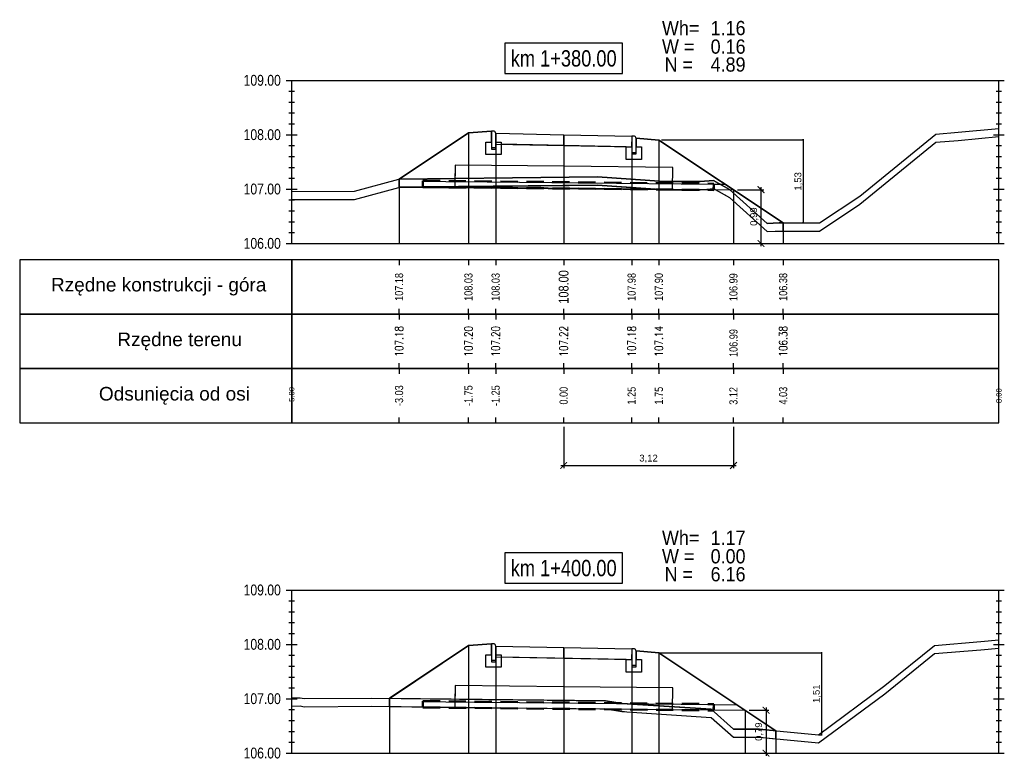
# Model space of a CAD drawing. Extents: x 7537626 to 7538805, y 5722894 to 5725486.
# Tile 77 of 105: x 7538520 to 7538539, y 5725469 to 5725482. Entities that reach past the tile are written whole.
import ezdxf

# ---------------------------------------------------------------- set-up
doc = ezdxf.new("R2010")
doc.units = 0
doc.header["$PDMODE"] = 35
doc.header["$PDSIZE"] = 0.3
doc.linetypes.add('HIDDEN', pattern=[9.525, 6.35, -3.175])
for name, color, linetype in [('C-DROGI-PROFILE', 7, 'Continuous'), ('C-DROGI-PROFILE-ETYKIETY', 7, 'Continuous'), ('C-DROGI-PRZEKROJE-ETYKIETY', 7, 'Continuous'), ('C-POPRZECZKA-przekrój', 2, 'Continuous'), ('C-POPRZECZKA-widok', 1, 'Continuous')]:
    doc.layers.add(name, color=color, linetype=linetype)
for name, color, linetype, true_color in [('C-humus', 7, 'Continuous', 0x003df5), ('C-Teren', 7, 'Continuous', 0x008521), ('poprzeczki', 7, 'Continuous', 0x0000d6)]:
    doc.layers.add(name, color=color, linetype=linetype, true_color=true_color)
for name, color, linetype, lineweight, plot in [('D-1.pow. hum.', 7, 'Continuous', 30, False), ('D-2.wykop', 30, 'Continuous', 30, False), ('D-3.nasyp', 4, 'Continuous', 30, False)]:
    doc.layers.add(name, color=color, linetype=linetype, lineweight=lineweight, plot=plot)
doc.layers.add('D-roboty-ziemne-opis', color=2, linetype='Continuous', lineweight=30)
doc.layers.add('Pom-plan', color=4, linetype='Continuous', plot=False)
doc.styles.add('2mm08', font='arial.ttf', dxfattribs={"width": 0.8})
doc.styles.add('opis_50', font='arial.ttf', dxfattribs={"height": 0.125})
doc.styles.get("Standard").update_dxf_attribs({"font": 'arial.ttf'})
doc.dimstyles.new('OPIS_50', dxfattribs={"dimscale": 0.5, "dimtxt": 0.125, "dimasz": 0.25, "dimexe": 0.1, "dimexo": 0.15, "dimgap": 0.1, "dimtad": 1, "dimzin": 0, "dimtxsty": 'opis_50', "dimblk": 'ARCHTICK', "dimcen": 0.15, "dimdle": 0.1, "dimaunit": 2, "dimadec": 4, "dimazin": 0, "dimtfac": 1, "dimtmove": 0, "dimatfit": 3, "dimfxl": 1, "dimarcsym": 0})

# ---------------------------------------------------------------- blocks, each defined once
blk = doc.blocks.new('_ArchTick')
at = {"color": 0, "linetype": 'ByBlock', "const_width": 0.15}
blk.add_lwpolyline([(-0.5, -0.5), (0.5, 0.5)], dxfattribs=at)
blk = doc.blocks.new('*D9')
at = {"layer": 'Defpoints', "color": 0, "transparency": 16777216}
for p in [(7538532.256, 5725479.942), (7538534.434, 5725478.415), (7538534.877, 5725478.415)]:
    blk.add_point(p, dxfattribs=at)
at = {"layer": 'poprzeczki', "color": 0, "lineweight": -2, "transparency": 16777216}
for p, q in [((7538532.271, 5725479.942), (7538534.887, 5725479.942)), ((7538534.877, 5725479.952), (7538534.877, 5725478.405)), ((7538534.449, 5725478.415), (7538534.887, 5725478.415))]:
    blk.add_line(p, q, dxfattribs=at)
at = {"layer": 'poprzeczki', "color": 0, "lineweight": -2, "transparency": 16777216, "xscale": 0.025, "yscale": 0.025, "zscale": 0.025}
for p, rotation in [((7538534.877, 5725479.942), 90), ((7538534.877, 5725478.415), 270)]:
    blk.add_blockref('_ArchTick', p, dxfattribs=dict(at, rotation=rotation))
at = {"layer": 'poprzeczki', "color": 0, "transparency": 16777216, "insert": (7538534.792, 5725479.178), "char_height": 0.125, "attachment_point": 5, "rotation": 90, "style": 'opis_50'}
blk.add_mtext('1,53', dxfattribs=at)
blk = doc.blocks.new('*D10')
at = {"layer": 'Defpoints', "color": 0, "transparency": 16777216}
for p in [(7538532.225, 5725470.508), (7538535.157, 5725469), (7538535.215, 5725469)]:
    blk.add_point(p, dxfattribs=at)
at = {"layer": 'poprzeczki', "color": 0, "lineweight": -2, "transparency": 16777216}
for p, q in [((7538532.24, 5725470.508), (7538535.225, 5725470.508)), ((7538535.215, 5725470.518), (7538535.215, 5725468.99)), ((7538535.172, 5725469), (7538535.225, 5725469))]:
    blk.add_line(p, q, dxfattribs=at)
at = {"layer": 'poprzeczki', "color": 0, "lineweight": -2, "transparency": 16777216, "xscale": 0.025, "yscale": 0.025, "zscale": 0.025}
for p, rotation in [((7538535.215, 5725470.508), 90), ((7538535.215, 5725469), 270)]:
    blk.add_blockref('_ArchTick', p, dxfattribs=dict(at, rotation=rotation))
at = {"layer": 'poprzeczki', "color": 0, "transparency": 16777216, "insert": (7538535.13, 5725469.754), "char_height": 0.125, "attachment_point": 5, "rotation": 90, "style": 'opis_50'}
blk.add_mtext('1,51', dxfattribs=at)
blk = doc.blocks.new('geokrata')
at = {"layer": 'C-POPRZECZKA-przekrój', "color": 172, "linetype": 'HIDDEN', "lineweight": 50, "ltscale": 0.05, "true_color": 0x0000cc}
for p, q in [((7538464.885, 5725469.743), (7538470.234, 5725469.689)), ((7538464.887, 5725469.627), (7538470.233, 5725469.573))]:
    blk.add_line(p, q, dxfattribs=at)
at = {"layer": 'C-POPRZECZKA-przekrój', "color": 98, "linetype": 'Continuous', "lineweight": 30, "true_color": 0x006100}
for p, q in [((7538464.892, 5725469.735), (7538465.726, 5725469.726)), ((7538464.893, 5725469.635), (7538465.725, 5725469.626)), ((7538469.225, 5725469.591), (7538470.225, 5725469.581))]:
    blk.add_line(p, q, dxfattribs=at)
for points in [[(7538467.479, 5725470.009), (7538465.479, 5725470.029), (7538465.475, 5725469.629), (7538469.475, 5725469.589), (7538469.479, 5725469.989), (7538467.479, 5725470.009), (7538465.479, 5725470.029), (7538465.476, 5725469.729), (7538470.226, 5725469.681)], [(7538464.892, 5725469.735), (7538464.893, 5725469.635)], [(7538470.225, 5725469.581), (7538470.226, 5725469.681)]]:
    blk.add_lwpolyline(points, dxfattribs=at)
at = {"layer": 'C-POPRZECZKA-przekrój', "color": 172, "linetype": 'HIDDEN', "lineweight": 50, "ltscale": 0.05, "true_color": 0x0000cc}
for points in [[(7538464.885, 5725469.743), (7538464.887, 5725469.627)], [(7538470.233, 5725469.573), (7538470.234, 5725469.689)]]:
    blk.add_lwpolyline(points, dxfattribs=at)
blk = doc.blocks.new('*D228')
at = {"layer": 'Defpoints', "color": 0, "transparency": 16777216}
for p in [(7538533.596, 5725479.024), (7538534.103, 5725479.024), (7538533.596, 5725478.036)]:
    blk.add_point(p, dxfattribs=at)
at = {"layer": 'Pom-plan', "color": 0, "lineweight": -2, "transparency": 16777216}
for p, q in [((7538534.103, 5725477.986), (7538534.103, 5725479.074)), ((7538533.671, 5725479.024), (7538534.153, 5725479.024)), ((7538533.671, 5725478.036), (7538534.153, 5725478.036))]:
    blk.add_line(p, q, dxfattribs=at)
at = {"layer": 'Pom-plan', "color": 0, "lineweight": -2, "transparency": 16777216, "xscale": 0.125, "yscale": 0.125, "zscale": 0.125}
for p, rotation in [((7538534.103, 5725479.024), 90), ((7538534.103, 5725478.036), 270)]:
    blk.add_blockref('_ArchTick', p, dxfattribs=dict(at, rotation=rotation))
at = {"layer": 'Pom-plan', "color": 0, "transparency": 16777216, "insert": (7538533.978, 5725478.53), "char_height": 0.125, "attachment_point": 5, "rotation": 90, "style": 'opis_50'}
blk.add_mtext('0,99', dxfattribs=at)
blk = doc.blocks.new('*D229')
at = {"layer": 'Defpoints', "color": 0, "transparency": 16777216}
for p in [(7538530.475, 5725474.736), (7538533.596, 5725474.736), (7538533.596, 5725473.951)]:
    blk.add_point(p, dxfattribs=at)
at = {"layer": 'Pom-plan', "color": 0, "lineweight": -2, "transparency": 16777216}
for p, q in [((7538530.475, 5725474.661), (7538530.475, 5725473.901)), ((7538533.596, 5725474.661), (7538533.596, 5725473.901)), ((7538530.425, 5725473.951), (7538533.646, 5725473.951))]:
    blk.add_line(p, q, dxfattribs=at)
at = {"layer": 'Pom-plan', "color": 0, "lineweight": -2, "transparency": 16777216, "xscale": 0.125, "yscale": 0.125, "zscale": 0.125, "rotation": 180}
blk.add_blockref('_ArchTick', (7538530.475, 5725473.951), dxfattribs=at)
at = {"layer": 'Pom-plan', "color": 0, "lineweight": -2, "transparency": 16777216, "xscale": 0.125, "yscale": 0.125, "zscale": 0.125}
blk.add_blockref('_ArchTick', (7538533.596, 5725473.951), dxfattribs=at)
at = {"layer": 'Pom-plan', "color": 0, "transparency": 16777216, "insert": (7538532.035, 5725474.076), "char_height": 0.125, "attachment_point": 5, "style": 'opis_50'}
blk.add_mtext('3,12', dxfattribs=at)
blk = doc.blocks.new('*D231')
at = {"layer": 'Defpoints', "color": 0, "transparency": 16777216}
for p in [(7538533.812, 5725469.45), (7538533.812, 5725468.661), (7538534.195, 5725468.661)]:
    blk.add_point(p, dxfattribs=at)
at = {"layer": 'Pom-plan', "color": 0, "lineweight": -2, "transparency": 16777216}
for p, q in [((7538534.195, 5725469.5), (7538534.195, 5725468.611)), ((7538533.887, 5725469.45), (7538534.245, 5725469.45)), ((7538533.887, 5725468.661), (7538534.245, 5725468.661))]:
    blk.add_line(p, q, dxfattribs=at)
at = {"layer": 'Pom-plan', "color": 0, "lineweight": -2, "transparency": 16777216, "xscale": 0.125, "yscale": 0.125, "zscale": 0.125}
for p, rotation in [((7538534.195, 5725469.45), 90), ((7538534.195, 5725468.661), 270)]:
    blk.add_blockref('_ArchTick', p, dxfattribs=dict(at, rotation=rotation))
at = {"layer": 'Pom-plan', "color": 0, "transparency": 16777216, "insert": (7538534.069, 5725469.056), "char_height": 0.125, "attachment_point": 5, "rotation": 90, "style": 'opis_50'}
blk.add_mtext('0,79', dxfattribs=at)

msp = doc.modelspace()

# ---------------------------------------------------------------- linework, layer by layer
at = {"layer": 'C-DROGI-PROFILE', "color": 7, "linetype": 'Continuous', "lineweight": -3}
for p, q in [((7538527.45, 5725477.736), (7538527.45, 5725477.636)), ((7538528.725, 5725477.736), (7538528.725, 5725477.636)), ((7538529.225, 5725477.736), (7538529.225, 5725477.636)), ((7538530.475, 5725477.736), (7538530.475, 5725477.636)), ((7538531.725, 5725477.736), (7538531.725, 5725477.636)), ((7538532.225, 5725477.736), (7538532.225, 5725477.636)), ((7538533.596, 5725477.736), (7538533.596, 5725477.636)), ((7538534.51, 5725477.736), (7538534.51, 5725477.636)), ((7538527.45, 5725476.736), (7538527.45, 5725476.836)), ((7538527.45, 5725476.736), (7538527.45, 5725476.636)), ((7538528.725, 5725476.736), (7538528.725, 5725476.836)), ((7538528.725, 5725476.736), (7538528.725, 5725476.636)), ((7538529.225, 5725476.736), (7538529.225, 5725476.836)), ((7538529.225, 5725476.736), (7538529.225, 5725476.636)), ((7538530.475, 5725476.736), (7538530.475, 5725476.836)), ((7538530.475, 5725476.736), (7538530.475, 5725476.636)), ((7538531.725, 5725476.736), (7538531.725, 5725476.836)), ((7538531.725, 5725476.736), (7538531.725, 5725476.636)), ((7538532.225, 5725476.736), (7538532.225, 5725476.836)), ((7538532.225, 5725476.736), (7538532.225, 5725476.636)), ((7538533.596, 5725476.736), (7538533.596, 5725476.836)), ((7538533.596, 5725476.736), (7538533.596, 5725476.636)), ((7538534.51, 5725476.736), (7538534.51, 5725476.836)), ((7538534.51, 5725476.736), (7538534.51, 5725476.636)), ((7538527.45, 5725475.736), (7538527.45, 5725475.836)), ((7538528.725, 5725475.736), (7538528.725, 5725475.836)), ((7538529.225, 5725475.736), (7538529.225, 5725475.836)), ((7538530.475, 5725475.736), (7538530.475, 5725475.836)), ((7538531.725, 5725475.736), (7538531.725, 5725475.836)), ((7538532.225, 5725475.736), (7538532.225, 5725475.836)), ((7538533.596, 5725475.736), (7538533.596, 5725475.836)), ((7538534.51, 5725475.736), (7538534.51, 5725475.836)), ((7538527.45, 5725475.736), (7538527.45, 5725475.636)), ((7538528.725, 5725475.736), (7538528.725, 5725475.636)), ((7538529.225, 5725475.736), (7538529.225, 5725475.636)), ((7538530.475, 5725475.736), (7538530.475, 5725475.636)), ((7538531.725, 5725475.736), (7538531.725, 5725475.636)), ((7538532.225, 5725475.736), (7538532.225, 5725475.636)), ((7538533.596, 5725475.736), (7538533.596, 5725475.636)), ((7538534.51, 5725475.736), (7538534.51, 5725475.636)), ((7538527.45, 5725474.736), (7538527.45, 5725474.836)), ((7538528.725, 5725474.736), (7538528.725, 5725474.836)), ((7538529.225, 5725474.736), (7538529.225, 5725474.836)), ((7538530.475, 5725474.736), (7538530.475, 5725474.836)), ((7538531.725, 5725474.736), (7538531.725, 5725474.836)), ((7538532.225, 5725474.736), (7538532.225, 5725474.836)), ((7538533.596, 5725474.736), (7538533.596, 5725474.836)), ((7538534.51, 5725474.736), (7538534.51, 5725474.836))]:
    msp.add_line(p, q, dxfattribs=at)
at = {"layer": 'C-DROGI-PROFILE', "color": 1, "linetype": 'Continuous', "lineweight": -3}
for points in [[(7538525.475, 5725476.736), (7538525.475, 5725477.736), (7538520.475, 5725477.736), (7538520.475, 5725476.736)], [(7538525.475, 5725476.736), (7538538.475, 5725476.736), (7538538.475, 5725477.736), (7538525.475, 5725477.736)], [(7538525.475, 5725475.736), (7538525.475, 5725476.736), (7538520.475, 5725476.736), (7538520.475, 5725475.736)], [(7538525.475, 5725475.736), (7538538.475, 5725475.736), (7538538.475, 5725476.736), (7538525.475, 5725476.736)], [(7538525.475, 5725474.736), (7538525.475, 5725475.736), (7538520.475, 5725475.736), (7538520.475, 5725474.736)], [(7538525.475, 5725474.736), (7538538.475, 5725474.736), (7538538.475, 5725475.736), (7538525.475, 5725475.736)]]:
    msp.add_3dface(points, dxfattribs=at)
at = {"layer": 'C-DROGI-PRZEKROJE-ETYKIETY', "color": 1, "linetype": 'Continuous', "lineweight": -3}
for p, q in [((7538528.725, 5725480.068), (7538528.725, 5725478.036)), ((7538529.225, 5725480.062), (7538529.225, 5725478.036)), ((7538530.475, 5725480.037), (7538530.475, 5725478.036)), ((7538531.725, 5725480.012), (7538531.725, 5725478.036)), ((7538532.225, 5725479.938), (7538532.225, 5725478.036)), ((7538527.45, 5725479.218), (7538527.45, 5725478.036)), ((7538534.51, 5725478.415), (7538534.51, 5725478.036)), ((7538528.725, 5725470.638), (7538528.725, 5725468.661)), ((7538529.225, 5725470.631), (7538529.225, 5725468.661)), ((7538530.475, 5725470.606), (7538530.475, 5725468.661)), ((7538531.725, 5725470.581), (7538531.725, 5725468.661)), ((7538532.225, 5725470.508), (7538532.225, 5725468.661)), ((7538527.271, 5725469.668), (7538527.271, 5725468.661)), ((7538534.375, 5725469.074), (7538534.375, 5725468.661))]:
    msp.add_line(p, q, dxfattribs=at)
for points in [[(7538533.596, 5725479.024), (7538533.596, 5725478.036)], [(7538533.812, 5725469.45), (7538533.812, 5725468.661)]]:
    msp.add_lwpolyline(points, dxfattribs=at)
at = {"layer": 'C-humus'}
for p, q in [((7538537.725, 5725479.93), (7538538.475, 5725480.003)), ((7538535.916, 5725478.757), (7538537.319, 5725479.897)), ((7538537.319, 5725479.897), (7538537.725, 5725479.93)), ((7538526.631, 5725478.846), (7538527.442, 5725479.068)), ((7538527.442, 5725479.068), (7538531.094, 5725479.109)), ((7538531.094, 5725479.109), (7538532.323, 5725479.024)), ((7538532.323, 5725479.024), (7538532.981, 5725479.025)), ((7538532.981, 5725479.025), (7538533.229, 5725479.046)), ((7538533.229, 5725479.046), (7538533.525, 5725478.881)), ((7538533.525, 5725478.881), (7538534.213, 5725478.256)), ((7538525.475, 5725478.842), (7538526.631, 5725478.846)), ((7538535.175, 5725478.265), (7538535.916, 5725478.757)), ((7538534.213, 5725478.256), (7538534.434, 5725478.265)), ((7538534.434, 5725478.265), (7538535.175, 5725478.265)), ((7538537.29, 5725470.491), (7538538.144, 5725470.562)), ((7538538.144, 5725470.562), (7538538.475, 5725470.594)), ((7538536.378, 5725469.752), (7538537.29, 5725470.491)), ((7538535.157, 5725468.85), (7538536.378, 5725469.752)), ((7538525.475, 5725469.526), (7538525.633, 5725469.529)), ((7538525.633, 5725469.529), (7538525.707, 5725469.514)), ((7538525.707, 5725469.514), (7538526.947, 5725469.522)), ((7538526.947, 5725469.522), (7538531.244, 5725469.475)), ((7538531.244, 5725469.475), (7538531.544, 5725469.424)), ((7538531.544, 5725469.424), (7538533.188, 5725469.318)), ((7538533.188, 5725469.318), (7538533.598, 5725468.954)), ((7538533.598, 5725468.954), (7538534.069, 5725468.953)), ((7538534.069, 5725468.953), (7538535.157, 5725468.85))]:
    msp.add_line(p, q, dxfattribs=at)
at = {"layer": 'C-POPRZECZKA-przekrój', "color": 2, "linetype": 'Continuous', "lineweight": -3}
for p, q in [((7538527.45, 5725479.218), (7538528.725, 5725480.068)), ((7538528.725, 5725480.068), (7538529.145, 5725480.102)), ((7538529.185, 5725480.102), (7538529.145, 5725480.102)), ((7538529.145, 5725480.102), (7538529.145, 5725479.772)), ((7538529.19, 5725480.101), (7538529.185, 5725480.102)), ((7538529.199, 5725480.099), (7538529.19, 5725480.101)), ((7538529.207, 5725480.095), (7538529.199, 5725480.099)), ((7538529.213, 5725480.09), (7538529.207, 5725480.095)), ((7538529.218, 5725480.085), (7538529.213, 5725480.09)), ((7538529.222, 5725480.077), (7538529.218, 5725480.085)), ((7538529.224, 5725480.069), (7538529.222, 5725480.077)), ((7538529.225, 5725480.062), (7538529.224, 5725480.069)), ((7538529.225, 5725480.062), (7538530.475, 5725480.037)), ((7538529.225, 5725480.062), (7538529.226, 5725479.862)), ((7538529.225, 5725479.772), (7538529.225, 5725480.062)), ((7538529.225, 5725480.062), (7538529.225, 5725479.902)), ((7538530.475, 5725479.837), (7538530.475, 5725480.037)), ((7538530.475, 5725480.037), (7538531.725, 5725480.012)), ((7538531.725, 5725480.012), (7538531.724, 5725479.812)), ((7538531.765, 5725480.012), (7538531.725, 5725480.012)), ((7538531.725, 5725480.012), (7538531.725, 5725479.682)), ((7538531.77, 5725480.011), (7538531.765, 5725480.012)), ((7538531.779, 5725480.009), (7538531.77, 5725480.011)), ((7538531.787, 5725480.005), (7538531.779, 5725480.009)), ((7538531.793, 5725480), (7538531.787, 5725480.005)), ((7538531.798, 5725479.995), (7538531.793, 5725480)), ((7538531.802, 5725479.987), (7538531.798, 5725479.995)), ((7538531.804, 5725479.979), (7538531.802, 5725479.987)), ((7538531.805, 5725479.972), (7538531.804, 5725479.979)), ((7538531.805, 5725479.682), (7538531.805, 5725479.972)), ((7538531.805, 5725479.972), (7538531.805, 5725479.812)), ((7538531.805, 5725479.972), (7538532.225, 5725479.938)), ((7538529.045, 5725479.672), (7538529.045, 5725479.902)), ((7538529.045, 5725479.902), (7538529.145, 5725479.902)), ((7538529.145, 5725479.902), (7538529.145, 5725479.802)), ((7538529.145, 5725479.802), (7538529.225, 5725479.802)), ((7538529.225, 5725479.902), (7538529.325, 5725479.902)), ((7538529.226, 5725479.862), (7538530.475, 5725479.837)), ((7538529.325, 5725479.902), (7538529.325, 5725479.672)), ((7538530.475, 5725479.837), (7538531.724, 5725479.812)), ((7538531.625, 5725479.582), (7538531.625, 5725479.812)), ((7538531.625, 5725479.812), (7538531.725, 5725479.812)), ((7538531.725, 5725479.812), (7538531.725, 5725479.712)), ((7538531.805, 5725479.812), (7538531.905, 5725479.812)), ((7538531.905, 5725479.812), (7538531.905, 5725479.582)), ((7538532.225, 5725479.938), (7538534.51, 5725478.415)), ((7538529.325, 5725479.672), (7538529.045, 5725479.672)), ((7538529.145, 5725479.772), (7538529.225, 5725479.772)), ((7538531.725, 5725479.712), (7538531.805, 5725479.712)), ((7538531.725, 5725479.682), (7538531.805, 5725479.682)), ((7538531.905, 5725479.582), (7538531.625, 5725479.582)), ((7538527.271, 5725469.668), (7538528.725, 5725470.638)), ((7538528.725, 5725470.638), (7538529.145, 5725470.671)), ((7538529.185, 5725470.671), (7538529.145, 5725470.671)), ((7538529.145, 5725470.671), (7538529.145, 5725470.341)), ((7538529.19, 5725470.671), (7538529.185, 5725470.671)), ((7538529.199, 5725470.669), (7538529.19, 5725470.671)), ((7538529.207, 5725470.664), (7538529.199, 5725470.669)), ((7538529.213, 5725470.66), (7538529.207, 5725470.664)), ((7538529.218, 5725470.654), (7538529.213, 5725470.66)), ((7538529.222, 5725470.647), (7538529.218, 5725470.654)), ((7538529.224, 5725470.639), (7538529.222, 5725470.647)), ((7538529.225, 5725470.631), (7538529.224, 5725470.639)), ((7538529.225, 5725470.631), (7538530.475, 5725470.606)), ((7538529.225, 5725470.631), (7538529.226, 5725470.431)), ((7538529.225, 5725470.341), (7538529.225, 5725470.631)), ((7538529.225, 5725470.631), (7538529.225, 5725470.471)), ((7538530.475, 5725470.406), (7538530.475, 5725470.606)), ((7538530.475, 5725470.606), (7538531.725, 5725470.581)), ((7538531.725, 5725470.581), (7538531.724, 5725470.381)), ((7538531.765, 5725470.581), (7538531.725, 5725470.581)), ((7538531.725, 5725470.581), (7538531.725, 5725470.251)), ((7538531.77, 5725470.581), (7538531.765, 5725470.581)), ((7538531.779, 5725470.579), (7538531.77, 5725470.581)), ((7538531.787, 5725470.574), (7538531.779, 5725470.579)), ((7538531.793, 5725470.57), (7538531.787, 5725470.574)), ((7538531.798, 5725470.564), (7538531.793, 5725470.57)), ((7538531.802, 5725470.557), (7538531.798, 5725470.564)), ((7538531.804, 5725470.549), (7538531.802, 5725470.557)), ((7538529.045, 5725470.241), (7538529.045, 5725470.471)), ((7538529.045, 5725470.471), (7538529.145, 5725470.471)), ((7538529.145, 5725470.471), (7538529.145, 5725470.371)), ((7538529.225, 5725470.471), (7538529.325, 5725470.471)), ((7538529.226, 5725470.431), (7538530.475, 5725470.406)), ((7538529.325, 5725470.471), (7538529.325, 5725470.241)), ((7538530.475, 5725470.406), (7538531.724, 5725470.381)), ((7538531.625, 5725470.151), (7538531.625, 5725470.381)), ((7538531.625, 5725470.381), (7538531.725, 5725470.381)), ((7538531.725, 5725470.381), (7538531.725, 5725470.281)), ((7538531.805, 5725470.541), (7538531.804, 5725470.549)), ((7538531.805, 5725470.251), (7538531.805, 5725470.541)), ((7538531.805, 5725470.541), (7538531.805, 5725470.381)), ((7538531.805, 5725470.541), (7538532.225, 5725470.508)), ((7538531.805, 5725470.381), (7538531.905, 5725470.381)), ((7538531.905, 5725470.381), (7538531.905, 5725470.151)), ((7538532.225, 5725470.508), (7538534.375, 5725469.074)), ((7538529.325, 5725470.241), (7538529.045, 5725470.241)), ((7538529.145, 5725470.371), (7538529.225, 5725470.371)), ((7538529.145, 5725470.341), (7538529.225, 5725470.341)), ((7538531.725, 5725470.281), (7538531.805, 5725470.281)), ((7538531.725, 5725470.251), (7538531.805, 5725470.251)), ((7538531.905, 5725470.151), (7538531.625, 5725470.151))]:
    msp.add_line(p, q, dxfattribs=at)
at = {"layer": 'C-POPRZECZKA-przekrój'}
for points in [[(7538527.45, 5725479.07), (7538527.45, 5725479.22)], [(7538527.887, 5725479.073), (7538527.45, 5725479.07)], [(7538533.226, 5725479.128), (7538533.443, 5725479.126)], [(7538533.225, 5725479.028), (7538533.596, 5725479.024)], [(7538527.271, 5725469.518), (7538527.272, 5725469.668)], [(7538527.887, 5725469.501), (7538527.271, 5725469.518)], [(7538533.226, 5725469.556), (7538533.659, 5725469.551)], [(7538533.225, 5725469.456), (7538533.812, 5725469.45)]]:
    msp.add_lwpolyline(points, dxfattribs=at)
at = {"layer": 'C-POPRZECZKA-widok', "color": 1, "linetype": 'Continuous', "lineweight": -3}
for p, q in [((7538525.375, 5725481.036), (7538538.575, 5725481.036)), ((7538525.475, 5725478.036), (7538525.475, 5725481.036)), ((7538538.475, 5725478.036), (7538538.475, 5725481.036)), ((7538525.425, 5725480.836), (7538525.525, 5725480.836)), ((7538538.425, 5725480.836), (7538538.525, 5725480.836)), ((7538525.425, 5725480.636), (7538525.525, 5725480.636)), ((7538538.425, 5725480.636), (7538538.525, 5725480.636)), ((7538525.425, 5725480.436), (7538525.525, 5725480.436)), ((7538538.425, 5725480.436), (7538538.525, 5725480.436)), ((7538525.425, 5725480.236), (7538525.525, 5725480.236)), ((7538538.425, 5725480.236), (7538538.525, 5725480.236)), ((7538525.375, 5725480.036), (7538525.575, 5725480.036)), ((7538525.425, 5725480.036), (7538525.525, 5725480.036)), ((7538538.375, 5725480.036), (7538538.575, 5725480.036)), ((7538538.425, 5725480.036), (7538538.525, 5725480.036)), ((7538525.425, 5725479.836), (7538525.525, 5725479.836)), ((7538538.425, 5725479.836), (7538538.525, 5725479.836)), ((7538525.425, 5725479.636), (7538525.525, 5725479.636)), ((7538538.425, 5725479.636), (7538538.525, 5725479.636)), ((7538525.425, 5725479.436), (7538525.525, 5725479.436)), ((7538538.425, 5725479.436), (7538538.525, 5725479.436)), ((7538525.425, 5725479.236), (7538525.525, 5725479.236)), ((7538538.425, 5725479.236), (7538538.525, 5725479.236)), ((7538525.375, 5725479.036), (7538525.575, 5725479.036)), ((7538525.425, 5725479.036), (7538525.525, 5725479.036)), ((7538538.375, 5725479.036), (7538538.575, 5725479.036)), ((7538538.425, 5725479.036), (7538538.525, 5725479.036)), ((7538525.425, 5725478.836), (7538525.525, 5725478.836)), ((7538538.425, 5725478.836), (7538538.525, 5725478.836)), ((7538525.425, 5725478.636), (7538525.525, 5725478.636)), ((7538538.425, 5725478.636), (7538538.525, 5725478.636)), ((7538525.425, 5725478.436), (7538525.525, 5725478.436)), ((7538538.425, 5725478.436), (7538538.525, 5725478.436)), ((7538525.425, 5725478.236), (7538525.525, 5725478.236)), ((7538538.425, 5725478.236), (7538538.525, 5725478.236)), ((7538525.375, 5725478.036), (7538538.575, 5725478.036)), ((7538525.375, 5725471.661), (7538538.575, 5725471.661)), ((7538525.475, 5725468.661), (7538525.475, 5725471.661)), ((7538538.475, 5725468.661), (7538538.475, 5725471.661)), ((7538525.425, 5725471.461), (7538525.525, 5725471.461)), ((7538538.425, 5725471.461), (7538538.525, 5725471.461)), ((7538525.425, 5725471.261), (7538525.525, 5725471.261)), ((7538538.425, 5725471.261), (7538538.525, 5725471.261)), ((7538525.425, 5725471.061), (7538525.525, 5725471.061)), ((7538538.425, 5725471.061), (7538538.525, 5725471.061)), ((7538525.425, 5725470.861), (7538525.525, 5725470.861)), ((7538538.425, 5725470.861), (7538538.525, 5725470.861)), ((7538525.375, 5725470.661), (7538525.575, 5725470.661)), ((7538525.425, 5725470.661), (7538525.525, 5725470.661)), ((7538538.375, 5725470.661), (7538538.575, 5725470.661)), ((7538538.425, 5725470.661), (7538538.525, 5725470.661)), ((7538525.425, 5725470.461), (7538525.525, 5725470.461)), ((7538538.425, 5725470.461), (7538538.525, 5725470.461)), ((7538525.425, 5725470.261), (7538525.525, 5725470.261)), ((7538538.425, 5725470.261), (7538538.525, 5725470.261)), ((7538525.425, 5725470.061), (7538525.525, 5725470.061)), ((7538538.425, 5725470.061), (7538538.525, 5725470.061)), ((7538525.425, 5725469.861), (7538525.525, 5725469.861)), ((7538538.425, 5725469.861), (7538538.525, 5725469.861)), ((7538525.375, 5725469.661), (7538525.575, 5725469.661)), ((7538525.425, 5725469.661), (7538525.525, 5725469.661)), ((7538538.375, 5725469.661), (7538538.575, 5725469.661)), ((7538538.425, 5725469.661), (7538538.525, 5725469.661)), ((7538525.425, 5725469.461), (7538525.525, 5725469.461)), ((7538538.425, 5725469.461), (7538538.525, 5725469.461)), ((7538525.425, 5725469.261), (7538525.525, 5725469.261)), ((7538538.425, 5725469.261), (7538538.525, 5725469.261)), ((7538525.425, 5725469.061), (7538525.525, 5725469.061)), ((7538538.425, 5725469.061), (7538538.525, 5725469.061)), ((7538525.425, 5725468.861), (7538525.525, 5725468.861)), ((7538538.425, 5725468.861), (7538538.525, 5725468.861)), ((7538525.375, 5725468.661), (7538538.575, 5725468.661))]:
    msp.add_line(p, q, dxfattribs=at)
at = {"layer": 'C-POPRZECZKA-widok', "color": 3, "linetype": 'Continuous', "lineweight": -3}
for points in [[(7538529.395, 5725481.161), (7538531.555, 5725481.161), (7538531.555, 5725481.718), (7538529.395, 5725481.718)], [(7538529.395, 5725471.786), (7538531.555, 5725471.786), (7538531.555, 5725472.343), (7538529.395, 5725472.343)]]:
    msp.add_3dface(points, dxfattribs=at)
at = {"layer": 'C-Teren'}
for p, q in [((7538537.725, 5725480.08), (7538538.475, 5725480.153)), ((7538535.916, 5725478.907), (7538537.319, 5725480.047)), ((7538537.319, 5725480.047), (7538537.725, 5725480.08)), ((7538527.442, 5725479.218), (7538531.094, 5725479.259)), ((7538531.094, 5725479.259), (7538532.323, 5725479.174)), ((7538526.631, 5725478.996), (7538527.442, 5725479.218)), ((7538532.323, 5725479.174), (7538532.981, 5725479.175)), ((7538532.981, 5725479.175), (7538533.229, 5725479.196)), ((7538533.229, 5725479.196), (7538533.525, 5725479.031)), ((7538525.475, 5725478.992), (7538526.631, 5725478.996)), ((7538533.525, 5725479.031), (7538534.213, 5725478.406)), ((7538535.175, 5725478.415), (7538535.916, 5725478.907)), ((7538534.213, 5725478.406), (7538534.434, 5725478.415)), ((7538534.434, 5725478.415), (7538535.175, 5725478.415)), ((7538538.144, 5725470.712), (7538538.475, 5725470.744)), ((7538536.378, 5725469.902), (7538537.29, 5725470.641)), ((7538537.29, 5725470.641), (7538538.144, 5725470.712)), ((7538535.157, 5725469), (7538536.378, 5725469.902)), ((7538525.475, 5725469.676), (7538525.633, 5725469.679)), ((7538525.633, 5725469.679), (7538525.707, 5725469.664)), ((7538525.707, 5725469.664), (7538526.947, 5725469.672)), ((7538526.947, 5725469.672), (7538531.244, 5725469.625)), ((7538531.244, 5725469.625), (7538531.544, 5725469.574)), ((7538531.544, 5725469.574), (7538533.188, 5725469.468)), ((7538533.188, 5725469.468), (7538533.598, 5725469.104)), ((7538533.598, 5725469.104), (7538534.069, 5725469.103)), ((7538534.069, 5725469.103), (7538535.157, 5725469))]:
    msp.add_line(p, q, dxfattribs=at)
at = {"layer": 'D-1.pow. hum.'}
for points in [[(7538527.45, 5725479.218), (7538527.45, 5725479.07), (7538531.094, 5725479.109), (7538532.323, 5725479.024), (7538532.981, 5725479.025), (7538533.229, 5725479.046), (7538533.525, 5725478.881), (7538534.213, 5725478.256), (7538534.44, 5725478.265), (7538534.51, 5725478.265), (7538534.51, 5725478.415), (7538534.434, 5725478.415), (7538534.213, 5725478.406), (7538533.525, 5725479.031), (7538533.229, 5725479.196), (7538532.981, 5725479.175), (7538532.323, 5725479.174), (7538531.094, 5725479.259), (7538527.45, 5725479.218)], [(7538527.271, 5725469.668), (7538527.271, 5725469.518), (7538531.244, 5725469.475), (7538531.544, 5725469.424), (7538533.188, 5725469.318), (7538533.598, 5725468.954), (7538534.069, 5725468.953), (7538534.375, 5725468.924), (7538534.375, 5725469.074), (7538534.072, 5725469.103), (7538533.598, 5725469.104), (7538533.188, 5725469.468), (7538531.549, 5725469.572), (7538531.244, 5725469.625), (7538527.271, 5725469.668)]]:
    msp.add_lwpolyline(points, dxfattribs=at)
at = {"layer": 'D-2.wykop'}
msp.add_lwpolyline([(7538532.249, 5725479.029), (7538531.094, 5725479.109), (7538528.54, 5725479.081), (7538527.959, 5725479.075), (7538532.249, 5725479.029)], dxfattribs=at)
at = {"layer": 'D-3.nasyp'}
for points in [[(7538529.045, 5725479.672), (7538529.045, 5725479.902), (7538529.145, 5725479.902), (7538529.145, 5725480.102), (7538528.725, 5725480.068), (7538527.45, 5725479.218), (7538527.451, 5725479.07), (7538532.249, 5725479.029), (7538532.364, 5725479.024), (7538533.262, 5725479.027), (7538533.525, 5725478.881), (7538534.213, 5725478.256), (7538534.51, 5725478.267), (7538534.51, 5725478.415), (7538532.225, 5725479.938), (7538531.805, 5725479.972), (7538531.805, 5725479.812), (7538531.905, 5725479.812), (7538531.905, 5725479.582), (7538531.625, 5725479.582), (7538531.625, 5725479.812), (7538529.325, 5725479.86), (7538529.325, 5725479.672), (7538529.045, 5725479.672)], [(7538529.045, 5725470.241), (7538529.045, 5725470.471), (7538529.145, 5725470.471), (7538529.145, 5725470.671), (7538528.725, 5725470.638), (7538527.272, 5725469.669), (7538527.271, 5725469.518), (7538530.05, 5725469.487), (7538531.24, 5725469.475), (7538531.633, 5725469.418), (7538533.188, 5725469.318), (7538533.598, 5725468.954), (7538534.145, 5725468.946), (7538534.375, 5725468.924), (7538534.375, 5725469.074), (7538532.225, 5725470.508), (7538531.805, 5725470.541), (7538531.805, 5725470.381), (7538531.905, 5725470.381), (7538531.905, 5725470.151), (7538531.625, 5725470.151), (7538531.625, 5725470.383), (7538529.325, 5725470.429), (7538529.325, 5725470.241), (7538529.045, 5725470.241)]]:
    msp.add_lwpolyline(points, dxfattribs=at)

# ---------------------------------------------------------------- block references
at = {"layer": 'C-POPRZECZKA-przekrój'}
for p in [(63, 9.446), (63, -0.126)]:
    msp.add_blockref('geokrata', p, dxfattribs=at)

# ---------------------------------------------------------------- texts
at = {"layer": 'C-DROGI-PROFILE', "color": 2}
for s, p in [('Rzędne konstrukcji - góra', (7538521.05, 5725477.153)), ('Rzędne terenu', (7538522.27, 5725476.147)), ('Odsunięcia od osi', (7538521.931, 5725475.147))]:
    msp.add_text(s, height=0.25, dxfattribs=at).set_placement(p)
at = {"layer": 'C-DROGI-PROFILE-ETYKIETY', "color": 1, "style": '2mm08', "width": 0.8}
for s, p in [('106.99', (7538533.67, 5725476.975)), ('106.99', (7538533.671, 5725475.948)), ('3.12', (7538533.67, 5725475.068))]:
    msp.add_text(s, height=0.15, rotation=90, dxfattribs=at).set_placement(p)
at = {"layer": 'C-DROGI-PROFILE-ETYKIETY', "color": 1, "linetype": 'Continuous', "lineweight": -3, "attachment_point": 5, "rotation": 90, "style": '2mm08'}
for s, insert, char_height in [('107.18', (7538527.45, 5725477.236), 0.15), ('108.03', (7538528.725, 5725477.236), 0.15), ('108.03', (7538529.225, 5725477.236), 0.15), ('108.00', (7538530.475, 5725477.236), 0.18), ('107.98', (7538531.725, 5725477.236), 0.15), ('107.90', (7538532.225, 5725477.236), 0.15), ('106.38', (7538534.51, 5725477.236), 0.15), ('{\\Fsimplex.shx|c238;107.18}', (7538527.45, 5725476.236), 0.15), ('{\\Fsimplex.shx|c238;107.20}', (7538528.725, 5725476.236), 0.15), ('{\\Fsimplex.shx|c238;107.20}', (7538529.225, 5725476.236), 0.15), ('{\\Fsimplex.shx|c238;107.22}', (7538530.475, 5725476.236), 0.15), ('{\\Fsimplex.shx|c238;107.18}', (7538531.725, 5725476.236), 0.15), ('{\\Fsimplex.shx|c238;107.14}', (7538532.225, 5725476.236), 0.15), ('{\\Fsimplex.shx|c238;106.38}', (7538534.51, 5725476.236), 0.15), ('-3.03', (7538527.45, 5725475.236), 0.15), ('-1.75', (7538528.725, 5725475.236), 0.15), ('-1.25', (7538529.225, 5725475.236), 0.15), ('0.00', (7538530.475, 5725475.236), 0.15), ('1.25', (7538531.725, 5725475.236), 0.15), ('1.75', (7538532.225, 5725475.236), 0.15), ('4.03', (7538534.51, 5725475.236), 0.15)]:
    msp.add_mtext(s, dxfattribs=dict(at, insert=insert, char_height=char_height))
at = {"layer": 'C-DROGI-PROFILE-ETYKIETY', "color": 7, "linetype": 'Continuous', "lineweight": -3, "char_height": 0.1, "attachment_point": 5, "rotation": 90, "style": '2mm08'}
for s, insert in [('-5.00', (7538525.475, 5725475.236)), ('8.00', (7538538.475, 5725475.236))]:
    msp.add_mtext(s, dxfattribs=dict(at, insert=insert))
at = {"layer": 'C-POPRZECZKA-widok', "color": 3, "linetype": 'Continuous', "lineweight": -3, "char_height": 0.3, "attachment_point": 8, "style": '2mm08'}
for s, insert in [('km 1+380.00', (7538530.475, 5725481.286)), ('km 1+400.00', (7538530.475, 5725471.911))]:
    msp.add_mtext(s, dxfattribs=dict(at, insert=insert))
at = {"layer": 'C-POPRZECZKA-widok', "color": 1, "linetype": 'Continuous', "lineweight": -3, "char_height": 0.2, "attachment_point": 6, "style": '2mm08'}
for s, insert in [('109.00', (7538525.275, 5725481.036)), ('108.00', (7538525.275, 5725480.036)), ('107.00', (7538525.275, 5725479.036)), ('106.00', (7538525.275, 5725478.036)), ('109.00', (7538525.275, 5725471.661)), ('108.00', (7538525.275, 5725470.661)), ('107.00', (7538525.275, 5725469.661)), ('106.00', (7538525.275, 5725468.661))]:
    msp.add_mtext(s, dxfattribs=dict(at, insert=insert))
at = {"layer": 'D-roboty-ziemne-opis', "lineweight": 25, "width": 0.9}
for s, p in [('Wh=', (7538532.282, 5725481.867)), ('1.16', (7538533.176, 5725481.867)), ('W =', (7538532.282, 5725481.526)), ('0.16', (7538533.176, 5725481.526)), ('N =', (7538532.33, 5725481.196)), ('4.89', (7538533.176, 5725481.196)), ('Wh=', (7538532.282, 5725472.492)), ('1.17', (7538533.176, 5725472.492)), ('W =', (7538532.282, 5725472.151)), ('0.00', (7538533.176, 5725472.151)), ('N =', (7538532.33, 5725471.821)), ('6.16', (7538533.176, 5725471.821))]:
    msp.add_text(s, height=0.2625, dxfattribs=at).set_placement(p)

# ---------------------------------------------------------------- dimensions: what is measured, and where the dimension line sits
at = {"layer": 'Pom-plan'}
for base, p1, p2, picture, middle in [((7538534.103, 5725479.024), (7538533.596, 5725478.036), (7538533.596, 5725479.024), '*D228', (7538533.978, 5725478.53)), ((7538534.195, 5725468.661), (7538533.812, 5725469.45), (7538533.812, 5725468.661), '*D231', (7538534.069, 5725469.056))]:
    dim = msp.add_linear_dim(base=base, p1=p1, p2=p2, angle=90, dimstyle='OPIS_50', dxfattribs=at)
    dim.commit()
    dim.dimension.update_dxf_attribs({"geometry": picture, "text_midpoint": middle})
dim = msp.add_linear_dim(base=(7538533.596, 5725473.951), p1=(7538530.475, 5725474.736), p2=(7538533.596, 5725474.736), dimstyle='OPIS_50', dxfattribs=at)
dim.commit()
dim.dimension.update_dxf_attribs({"geometry": '*D229', "text_midpoint": (7538532.035, 5725474.076)})
at = {"layer": 'poprzeczki'}
for base, p1, p2, picture, middle in [((7538534.877, 5725478.415), (7538532.256, 5725479.942), (7538534.434, 5725478.415), '*D9', (7538534.792, 5725479.178)), ((7538535.215, 5725469), (7538532.225, 5725470.508), (7538535.157, 5725469), '*D10', (7538535.13, 5725469.754))]:
    dim = msp.add_linear_dim(base=base, p1=p1, p2=p2, angle=90, dimstyle='OPIS_50', override={"dimscale": 0.1}, dxfattribs=at)
    dim.commit()
    dim.dimension.update_dxf_attribs({"geometry": picture, "text_midpoint": middle})

doc.saveas('drawing.dxf')
